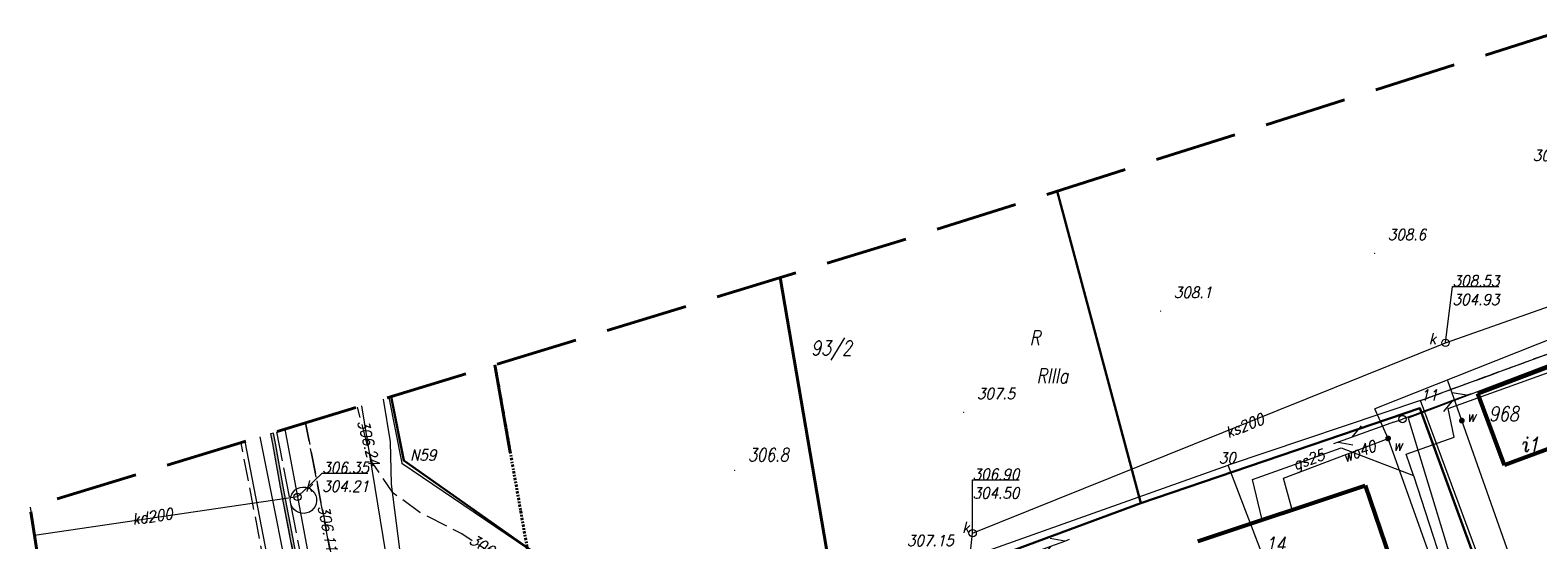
# Model space of a CAD drawing. Extents: x 779 to 3668, y -1329 to 9570.
# Tile 48 of 106: x 2208 to 2311, y -618 to -584. Entities that reach past the tile are written whole.
import ezdxf

# ---------------------------------------------------------------- set-up
doc = ezdxf.new("R2010")
doc.units = 0
for name, pattern in [('0.5_0.5', [1, 0.5, -0.5]), ('1.5_0.5', [2, 1.5, -0.5]), ('CIĄGłA', [0]), ('DGN Style 3', [7.83309, 5.595065, -2.238026]), ('DGN Style 4', [0.3202, 0.16, -0.08, 0.0002, -0.08]), ('mz2.0_0.5', [2.5, 2, -0.5])]:
    doc.linetypes.add(name, pattern=pattern)
for name, color, linetype, lineweight in [('203-punkt graniczny', 7, 'Continuous', 0), ('203-punkt graniczny-Atr103', 7, 'Continuous', 0), ('209-oznaczenie konturu klasyfikacyjnego', 7, 'Continuous', 0), ('210-oznaczenie konturu użytku gruntowego', 7, 'Continuous', 0), ('211-numer działki ewidencyjnej', 7, 'Continuous', 0), ('217-kontur klasyfikacyjny', 7, 'Continuous', 0), ('218-kontur użytku gruntowego', 7, 'Continuous', 0), ('219-działka ewidencyjna', 7, 'Continuous', 0), ('312-budynek ewidencyjny', 7, 'Continuous', 0), ('312-oznaczenie budynku ewidencyjnego', 7, 'Continuous', 0), ('312-oznaczenie budynku ewidencyjnego-Atr117', 7, 'Continuous', 0), ('_a_obiekty', 250, 'Continuous', 30), ('AGP1_HATCH', 7, 'Continuous', 5), ('chodnik (powierzchnia) - ob. projektowany', 7, 'Continuous', 0), ('ekran akustyczny (linia) - ob. projektowany', 7, 'Continuous', 0), ('jezdnia (powierzchnia)', 7, 'Continuous', 0), ('komora podziemna - przewód kanalizacyjny (powierzchnia)-SK', 7, 'Continuous', 0), ('MPZP', 7, 'Continuous', 0), ('odwodnienie liniowe (linia)-SK', 7, 'Continuous', 0), ('ogrodzenie trwałe (linia)', 7, 'Continuous', 0), ('przewód elektroenergetyczny (linia)-SEPOD', 7, 'Continuous', 0), ('przewód gazowy (linia)-SG', 7, 'Continuous', 0), ('przewód gazowy (linia)-SG-Atr1', 7, 'Continuous', 0), ('przewód kanalizacyjny (linia)-SK', 7, 'Continuous', 0), ('przewód kanalizacyjny (linia)-SK-Atr1', 7, 'Continuous', 0), ('przewód telekomunikacyjny (linia)-STPOW - symbol', 7, 'Continuous', 0), ('przewód wodociągowy (linia)-SW', 7, 'Continuous', 0), ('przewód wodociągowy (linia)-SW-Atr1', 7, 'Continuous', 0), ('punkt o określonej wysokości (sieć kanalizacyjna)-SK', 7, 'Continuous', 0), ('punkt o określonej wysokości (sieć kanalizacyjna)-SK - ob. w budowie', 7, 'Continuous', 0), ('punkt o określonej wysokości (sieć kanalizacyjna)-SK - ob. w budowie-Atr2', 7, 'Continuous', 0), ('punkt o określonej wysokości (sieć kanalizacyjna)-SK - ob. w budowie-Atr3', 7, 'Continuous', 0), ('punkt o określonej wysokości (sieć kanalizacyjna)-SK-Atr2', 7, 'Continuous', 0), ('punkt o określonej wysokości (sieć kanalizacyjna)-SK-Atr3', 7, 'Continuous', 0), ('punkt wysokościowy sztuczny', 7, 'Continuous', 0), ('punkt wysokościowy sztuczny-Atr2', 7, 'Continuous', 0), ('RTPW01', 253, 'Continuous', 0), ('studzienka okrągła - przewód kanalizacyjny (punkt)-SK', 7, 'Continuous', 0), ('studzienka okrągła - przewód kanalizacyjny (punkt)-SK-Atr17', 7, 'Continuous', 0), ('słup (punkt)', 7, 'Continuous', 0), ('właz okrągły - siec kanalizacyjna (punkt)-SK', 7, 'Continuous', 0), ('właz okrągły - siec kanalizacyjna (punkt)-SK-Atr17', 7, 'Continuous', 0), ('Zakres', 7, 'Continuous', 0), ('zasuwa - siec wodociągowa (punkt)-SW', 7, 'Continuous', 0), ('zasuwa - siec wodociągowa (punkt)-SW-Atr17', 7, 'Continuous', 0)]:
    doc.layers.add(name, color=color, linetype=linetype, lineweight=lineweight)
doc.styles.get("Standard").update_dxf_attribs({"font": 'arial.ttf'})
doc.styles.add('Style-ITALIC_1250', font='ITALIC_1250.shx')
doc.linetypes.add('902-500', pattern='A,3.75,[24,dgnlstyle-geo-mz.shx,S=0.002786,R=0,X=0,Y=0],3.75', length=7.5)

# ---------------------------------------------------------------- blocks, each defined once
blk = doc.blocks.new('203')
at = {"linetype": 'Continuous', "lineweight": -2, "ltscale": 10}
h = blk.add_hatch(color=0, dxfattribs=at)
edge = h.paths.add_edge_path()
edge.add_arc((0, 0), 0.45, 0, 360)
blk = doc.blocks.new('US25_2')
at = {"linetype": 'Continuous', "lineweight": -2, "ltscale": 10}
h = blk.add_hatch(color=0, dxfattribs=at)
edge = h.paths.add_edge_path()
edge.add_arc((0, 0), 2, 0, 360)
blk = doc.blocks.new('SM04')
at = {"color": 0, "linetype": 'Continuous', "lineweight": -2, "ltscale": 10}
blk.add_circle((0, 0), 2.5, dxfattribs=at)
blk = doc.blocks.new('PT01')
at = {"color": 0, "linetype": 'Continuous', "lineweight": 13, "ltscale": 10}
for p, q in [((6.5, 0), (0, 0)), ((6.5, 0), (16.5, 0)), ((16.5, 0), (26.5, 0)), ((26.5, 0), (36.5, 0)), ((36.5, 0), (27.84, -5)), ((36.5, 0), (46.5, 0)), ((46.5, 0), (37.84, 5)), ((46.5, 0), (50, 0))]:
    blk.add_line(p, q, dxfattribs=at)
blk = doc.blocks.new('PW01_1')
at = {"linetype": 'Continuous', "lineweight": 13, "ltscale": 10}
h = blk.add_hatch(color=0, dxfattribs=at)
edge = h.paths.add_edge_path()
edge.add_arc((0, 0), 0.45, 0, 360)
blk = doc.blocks.new('US15')
at = {"color": 0, "linetype": 'Continuous', "lineweight": -2, "ltscale": 10}
blk.add_circle((0, 0), 2.5, dxfattribs=at)
blk = doc.blocks.new('US22')
at = {"color": 0, "linetype": 'Continuous', "lineweight": -2, "ltscale": 10}
blk.add_circle((0, 0), 2.5, dxfattribs=at)
blk = doc.blocks.new('PW02')
at = {"linetype": 'Continuous', "lineweight": 13, "ltscale": 10}
h = blk.add_hatch(color=0, dxfattribs=at)
edge = h.paths.add_edge_path()
edge.add_arc((0, 0), 0.45, 0, 360)
blk = doc.blocks.new('RTPW01')
at = {"layer": 'RTPW01', "linetype": 'Continuous', "lineweight": 13, "true_color": 0x939598}
h = blk.add_hatch(color=252, dxfattribs=at)
edge = h.paths.add_edge_path()
edge.add_arc((0, 0), 0.045, 0, 360)
blk = doc.blocks.new('PZT MDCP podkład')
at = {"layer": '217-kontur klasyfikacyjny', "color": 8, "linetype": '1.5_0.5', "lineweight": 13, "flags": 128}
blk.add_lwpolyline([(2164.95, 147.39), (2178.73, 152.44)], dxfattribs=at)
at = {"layer": '218-kontur użytku gruntowego', "color": 8, "linetype": '0.5_0.5', "lineweight": 13, "flags": 128}
for points in [[(2164.95, 147.39), (2178.73, 152.44)], [(2178.73, 152.44), (2164.95, 147.39)]]:
    blk.add_lwpolyline(points, dxfattribs=at)
at = {"layer": '219-działka ewidencyjna', "color": 8, "linetype": 'Continuous', "lineweight": 13, "flags": 128}
for points in [[(2164.95, 147.39), (2178.73, 152.44)], [(2092.83, 147.03), (2096.67, 123.56)], [(2094.7, 147.61), (2095.59, 143.13)], [(2164.95, 147.39), (2151.85, 142.99)], [(2171.57, 129.54), (2164.95, 147.39)], [(2095.59, 143.13), (2104.81, 136.91)], [(2135.2, 137.09), (2151.85, 142.99)], [(2161.49, 117.81), (2151.85, 142.99)]]:
    blk.add_lwpolyline(points, dxfattribs=at)
at = {"layer": '312-budynek ewidencyjny', "color": 8, "linetype": 'Continuous', "lineweight": 53, "flags": 128}
for points in [[(2168.85, 147.88), (2175.43, 150.36)], [(2170.67, 142.99), (2168.85, 147.88)], [(2173.97, 144.22), (2170.67, 142.99)], [(2149.79, 137.83), (2161.17, 141.62)], [(2161.17, 141.62), (2163.21, 135.63)]]:
    blk.add_lwpolyline(points, dxfattribs=at)
at = {"layer": 'chodnik (powierzchnia) - ob. projektowany', "color": 8, "linetype": 'mz2.0_0.5', "lineweight": 13, "flags": 128}
blk.add_lwpolyline([(2087.05, 145.27), (2087.05, 145.27), (2087.45, 143.21), (2091.01, 124.82), (2094.29, 107.74), (2095.82, 107.96), (2094.34, 115.65), (2092.47, 125.44), (2092.9, 125.47), (2092.89, 125.78), (2092.56, 127.53), (2090.14, 140.14), (2089.03, 145.87), (2089.03, 145.87)], dxfattribs=at)
at = {"layer": 'ekran akustyczny (linia) - ob. projektowany', "color": 8, "linetype": 'mz2.0_0.5', "lineweight": 13, "flags": 128}
blk.add_lwpolyline([(2086.64, 145.14), (2086.78, 144.46), (2087.31, 141.51), (2088.06, 137.6), (2088.83, 133.65), (2089.57, 129.72), (2090.37, 125.79), (2091.11, 121.86), (2091.89, 117.97), (2092.63, 114.03)], dxfattribs=at)
at = {"layer": 'jezdnia (powierzchnia)', "color": 8, "linetype": '1.5_0.5', "lineweight": 13, "flags": 128}
for points in [[(2089.03, 145.87), (2089.03, 145.87), (2090.14, 140.14), (2092.56, 127.53), (2092.89, 125.78), (2092.9, 125.47), (2094.87, 125.62), (2097.97, 125.98), (2100.27, 126.67), (2101.58, 127.63), (2102.88, 129.57), (2103.67, 131.81), (2103.74, 133.91), (2103.12, 135.25), (2101.58, 137.08), (2099.67, 138.32), (2096.82, 139.78), (2095, 141.1), (2093.54, 143.23), (2092.56, 146.95), (2092.56, 146.95)], [(2070.28, 140.14), (2073.7, 118.21), (2074.6, 113.61), (2077.11, 102.06), (2092.31, 104.77), (2090.67, 113.24), (2087.74, 128.45), (2084.64, 144.53)]]:
    blk.add_lwpolyline(points, dxfattribs=at)
at = {"layer": 'komora podziemna - przewód kanalizacyjny (powierzchnia)-SK', "color": 8, "linetype": 'Continuous', "lineweight": 13, "flags": 128}
blk.add_lwpolyline([(2088.05, 140.3), (2088, 140.48), (2087.99, 140.67), (2088.03, 140.85), (2088.09, 141.03), (2088.2, 141.18), (2088.33, 141.32), (2088.49, 141.42), (2088.66, 141.48), (2088.85, 141.51), (2089.04, 141.5), (2089.22, 141.45), (2089.38, 141.36), (2089.53, 141.24), (2089.64, 141.1), (2089.73, 140.93), (2089.77, 140.75), (2089.78, 140.56), (2089.75, 140.38), (2089.68, 140.2), (2089.58, 140.05), (2089.45, 139.91), (2089.29, 139.81), (2089.11, 139.75), (2088.93, 139.72), (2088.74, 139.73), (2088.56, 139.78), (2088.4, 139.87), (2088.25, 139.99), (2088.13, 140.13), (2088.05, 140.3)], close=True, dxfattribs=at)
at = {"layer": 'MPZP', "color": 8, "linetype": 'Continuous', "lineweight": 40}
blk.add_line((2125.1, 133.75), (2121.35, 155.76), dxfattribs=at)
at = {"layer": 'MPZP', "color": 8, "linetype": 'DGN Style 4', "lineweight": 40}
blk.add_line((2105.95, 127.03), (2101.92, 149.81), dxfattribs=at)
at = {"layer": 'odwodnienie liniowe (linia)-SK', "color": 8, "linetype": 'Continuous', "lineweight": 13}
blk.add_line((2084.89, 144.61), (2087.94, 128.81), dxfattribs=at)
at = {"layer": 'ogrodzenie trwałe (linia)', "color": 8, "linetype": '902-500', "lineweight": 30, "flags": 128}
for points in [[(2140.2, 161.64), (2145.9, 140.41)], [(2102.09, 125), (2105.84, 129.79), (2104.81, 136.92), (2095.71, 143.31), (2094.85, 147.65)], [(2201.03, 25.94), (2203.1, 26.23), (2196.53, 52.66), (2189.22, 78.33), (2185.03, 90.14), (2181.25, 101), (2180.72, 103.66), (2164.91, 146.87), (2145.9, 140.41), (2135.54, 136.58), (2142.95, 119.69), (2154.07, 91.53), (2156.86, 82.93), (2163.33, 62.14), (2173.08, 21.42), (2181.19, 20.28), (2186.81, 20.1), (2192.94, 20.71), (2195.04, 22.78), (2196.64, 25.27), (2198.21, 25.55)]]:
    blk.add_lwpolyline(points, dxfattribs=at)
at = {"layer": 'przewód elektroenergetyczny (linia)-SEPOD', "color": 8, "linetype": 'Continuous', "lineweight": 13, "flags": 128}
for points in [[(2181.75, 152.9), (2164.1, 146.2), (2166.79, 137.4), (2172.12, 123.36), (2181.83, 100.62)], [(2085.91, 144.92), (2088.43, 132.33), (2093.56, 108.19), (2094.67, 103.1), (2076.74, 99.55)]]:
    blk.add_lwpolyline(points, dxfattribs=at)
at = {"layer": 'przewód gazowy (linia)-SG', "color": 8, "linetype": 'Continuous', "lineweight": 13, "flags": 128}
for points in [[(2164.47, 142.29), (2163.98, 143.76), (2167.23, 144.91), (2166.84, 146.85), (2176.37, 150.28)], [(2094.32, 147.49), (2094.8, 144.59), (2094.85, 141.72), (2095.66, 135.51), (2096.06, 132.89), (2096.24, 124.58), (2096.9, 117.08), (2097.42, 113.85), (2098.82, 106.91)], [(2154.17, 139.29), (2153.5, 142.03), (2159.55, 144.18), (2164.47, 142.29)], [(2164.47, 142.29), (2167.4, 133.28), (2175.31, 112.52), (2168.09, 109.77), (2167.06, 107.03)]]:
    blk.add_lwpolyline(points, dxfattribs=at)
at = {"layer": 'przewód kanalizacyjny (linia)-SK', "color": 8, "linetype": 'Continuous', "lineweight": 13, "flags": 128}
for points in [[(2134.06, 134.76), (2134.45, 138.38), (2166.65, 151.32), (2180.56, 156.22)], [(2087.61, 145.44), (2088.48, 140.84)], [(2088.48, 140.84), (2070.58, 138.21)], [(2088.48, 140.84), (2090.75, 128.66)]]:
    blk.add_lwpolyline(points, dxfattribs=at)
at = {"layer": 'przewód wodociągowy (linia)-SW', "color": 8, "linetype": 'Continuous', "lineweight": 13, "flags": 128}
for points in [[(2181.18, 154.49), (2161.84, 146.83)], [(2212.55, 42.08), (2213.29, 42.31), (2209.44, 56.19), (2197.43, 57.46), (2187.83, 88.5), (2176.96, 120.06), (2167.76, 146.03), (2166.8, 148.74)], [(2167.86, 106.1), (2175.5, 109.07), (2162.74, 144.82), (2161.84, 146.83)], [(2156.21, 139.97), (2155.62, 142.12), (2162.74, 144.82)]]:
    blk.add_lwpolyline(points, dxfattribs=at)
at = {"layer": 'punkt o określonej wysokości (sieć kanalizacyjna)-SK - ob. w budowie-Atr2', "color": 8, "lineweight": 13, "flags": 128}
blk.add_lwpolyline([(2088.48, 140.84), (2090.16, 142.46), (2093.27, 142.46)], dxfattribs=at)
at = {"layer": 'punkt o określonej wysokości (sieć kanalizacyjna)-SK-Atr2', "color": 8, "lineweight": 13, "flags": 128}
for points in [[(2166.65, 151.32), (2167.13, 155.16), (2170.27, 155.16)], [(2134.45, 138.38), (2134.45, 142), (2137.61, 142)]]:
    blk.add_lwpolyline(points, dxfattribs=at)
at = {"layer": 'Zakres', "color": 8, "linetype": 'DGN Style 3', "lineweight": 40, "flags": 128}
blk.add_lwpolyline([(2174.7, 172.59), (2130.25, 158.48), (2070.28, 140.14), (2076.28, 101.68), (2103.09, -22.49), (2224.44, 10.67), (2208.44, 67.16), (2203.28, 85.81), (2188.23, 134.81), (2174.7, 172.59)], close=True, dxfattribs=at)
at = {"layer": '203-punkt graniczny', "color": 8, "linetype": 'Continuous', "lineweight": 13, "xscale": 0.1, "yscale": 0.1, "zscale": 0.1}
for p in [(2164.95, 147.39), (2095.59, 143.13), (2151.85, 142.99)]:
    blk.add_blockref('203', p, dxfattribs=at)
at = {"layer": 'przewód telekomunikacyjny (linia)-STPOW - symbol', "color": 8, "linetype": 'Continuous', "lineweight": 13}
for p, xscale, yscale, zscale, rotation in [((2163.72, 146.14), 0.1, 0.1, 0.1, 20.378), ((2163.72, 146.14), 0.09999999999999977, 0.09999999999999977, 0.09999999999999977, 199.849), ((2136.35, 136.26), 0.1, 0.1, 0.1, 19.849)]:
    blk.add_blockref('PT01', p, dxfattribs=dict(at, xscale=xscale, yscale=yscale, zscale=zscale, rotation=rotation))
at = {"layer": 'punkt o określonej wysokości (sieć kanalizacyjna)-SK', "color": 8, "linetype": 'Continuous', "lineweight": 13, "xscale": 0.1, "yscale": 0.1, "zscale": 0.1}
for p in [(2166.65, 151.32), (2134.45, 138.38)]:
    blk.add_blockref('PW01_1', p, dxfattribs=at)
at = {"layer": 'punkt o określonej wysokości (sieć kanalizacyjna)-SK - ob. w budowie', "color": 8, "linetype": 'Continuous', "lineweight": 13, "xscale": 0.1, "yscale": 0.1, "zscale": 0.1}
blk.add_blockref('PW01_1', (2088.48, 140.84), dxfattribs=at)
at = {"layer": 'punkt wysokościowy sztuczny', "color": 8, "linetype": 'Continuous', "lineweight": 13, "xscale": 0.1, "yscale": 0.1, "zscale": 0.1}
for p in [(2093.54, 143.23), (2090.14, 140.14)]:
    blk.add_blockref('PW02', p, dxfattribs=at)
at = {"layer": 'RTPW01', "color": 8, "linetype": 'Continuous', "lineweight": 13}
for p in [(2161.82, 157.41), (2147.25, 153.48), (2133.84, 146.59), (2118.25, 142.65)]:
    blk.add_blockref('RTPW01', p, dxfattribs=at)
at = {"layer": 'studzienka okrągła - przewód kanalizacyjny (punkt)-SK', "color": 8, "linetype": 'Continuous', "lineweight": 13, "xscale": 0.1, "yscale": 0.1, "zscale": 0.1}
for p in [(2166.65, 151.32), (2134.45, 138.38)]:
    blk.add_blockref('US15', p, dxfattribs=at)
at = {"layer": 'słup (punkt)', "color": 8, "linetype": 'Continuous', "lineweight": 13, "xscale": 0.1, "yscale": 0.1, "zscale": 0.1}
blk.add_blockref('SM04', (2163.72, 146.14), dxfattribs=at)
at = {"layer": 'właz okrągły - siec kanalizacyjna (punkt)-SK', "color": 8, "linetype": 'Continuous', "lineweight": 13, "xscale": 0.1, "yscale": 0.1, "zscale": 0.1}
blk.add_blockref('US22', (2088.48, 140.84), dxfattribs=at)
at = {"layer": 'zasuwa - siec wodociągowa (punkt)-SW', "color": 8, "linetype": 'Continuous', "lineweight": 13, "xscale": 0.1, "yscale": 0.1, "zscale": 0.1}
for p, rotation in [((2167.76, 146.03), 26.814), ((2162.74, 144.82), 15.12800000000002)]:
    blk.add_blockref('US25_2', p, dxfattribs=dict(at, rotation=rotation))
at = {"layer": '203-punkt graniczny-Atr103', "color": 8, "lineweight": 13, "char_height": 0.75, "attachment_point": 7, "line_spacing_factor": 0.6}
for s, insert in [('\\FITALIC_1250;\\H1x;\\W0.9;11', (2164.95, 147.39)), ('\\FITALIC_1250;\\H1x;\\W0.9;11', (2164.95, 147.39)), ('\\FITALIC_1250;\\H1x;\\W0.9;N59', (2096.14, 143.31)), ('\\FITALIC_1250;\\H1x;\\W0.9;30', (2151.21, 143.12))]:
    blk.add_mtext(s, dxfattribs=dict(at, insert=insert))
at = {"layer": '209-oznaczenie konturu klasyfikacyjnego', "color": 8, "linetype": 'Continuous', "lineweight": 13, "insert": (2138.79, 148.58), "char_height": 1, "attachment_point": 7, "line_spacing_factor": 0.6}
blk.add_mtext('\\FITALIC_1250;\\H1x;\\W0.79;RIIIa', dxfattribs=at)
at = {"layer": '210-oznaczenie konturu użytku gruntowego', "color": 8, "linetype": 'Continuous', "lineweight": 13, "insert": (2138.33, 151.16), "char_height": 1, "attachment_point": 7, "line_spacing_factor": 0.6}
blk.add_mtext('\\FITALIC_1250;\\H1x;\\W0.79;R', dxfattribs=at)
at = {"layer": '211-numer działki ewidencyjnej', "color": 8, "linetype": 'Continuous', "lineweight": 13, "insert": (2123.45, 151.47), "char_height": 1, "attachment_point": 1, "line_spacing_factor": 0.6}
blk.add_mtext('\\FITALIC_1250;\\H1x;\\W0.79;93/2', dxfattribs=at)
at = {"layer": '312-oznaczenie budynku ewidencyjnego', "color": 8, "linetype": 'Continuous', "lineweight": 13, "char_height": 1, "attachment_point": 7, "line_spacing_factor": 0.6}
for s, insert in [('\\FITALIC_1250;\\H1x;\\W0.79;968', (2169.61, 146)), ('\\FITALIC_1250;\\H1x;\\W0.79;14', (2154.39, 137.12))]:
    blk.add_mtext(s, dxfattribs=dict(at, insert=insert))
at = {"layer": '312-oznaczenie budynku ewidencyjnego-Atr117', "color": 8, "lineweight": 13, "insert": (2171.88, 143.92), "char_height": 1, "attachment_point": 7, "line_spacing_factor": 0.6}
blk.add_mtext('\\FITALIC_1250;\\H1x;\\W0.9;i1', dxfattribs=at)
at = {"layer": 'przewód gazowy (linia)-SG-Atr1', "color": 8, "lineweight": 13, "insert": (2156.33, 142.9), "char_height": 0.75, "attachment_point": 4, "rotation": 19.45, "line_spacing_factor": 0.6}
blk.add_mtext('\\FITALIC_1250;\\H1x;\\W0.9;gs25', dxfattribs=at)
at = {"layer": 'przewód kanalizacyjny (linia)-SK-Atr1', "color": 8, "lineweight": 13, "char_height": 0.75, "line_spacing_factor": 0.6}
for s, insert, attachment_point, rotation in [('\\FITALIC_1250;\\H1x;\\W0.9;ks200', (2151.71, 145.18), 4, 21.893), ('\\FITALIC_1250;\\H1x;\\W0.9;kd200', (2077.28, 138.94), 7, 8.354)]:
    blk.add_mtext(s, dxfattribs=dict(at, insert=insert, attachment_point=attachment_point, rotation=rotation))
at = {"layer": 'przewód wodociągowy (linia)-SW-Atr1', "color": 8, "lineweight": 13, "insert": (2159.67, 143.52), "char_height": 0.75, "attachment_point": 4, "rotation": 20.765, "line_spacing_factor": 0.6}
blk.add_mtext('\\FITALIC_1250;\\H1x;\\W0.9;wo40', dxfattribs=at)
at = {"layer": 'punkt o określonej wysokości (sieć kanalizacyjna)-SK - ob. w budowie-Atr2', "color": 8, "lineweight": 13, "insert": (2090.16, 142.46), "char_height": 0.75, "attachment_point": 7, "line_spacing_factor": 0.6}
blk.add_mtext('\\FITALIC_1250;\\H1x;\\W0.9;306.35', dxfattribs=at)
at = {"layer": 'punkt o określonej wysokości (sieć kanalizacyjna)-SK - ob. w budowie-Atr3', "color": 8, "lineweight": 13, "insert": (2090.16, 141.19), "char_height": 0.75, "attachment_point": 7, "line_spacing_factor": 0.6}
blk.add_mtext('\\FITALIC_1250;\\H1x;\\W0.9;304.21', dxfattribs=at)
at = {"layer": 'punkt o określonej wysokości (sieć kanalizacyjna)-SK-Atr2', "color": 8, "lineweight": 13, "char_height": 0.75, "attachment_point": 7, "line_spacing_factor": 0.6}
for s, insert in [('\\FITALIC_1250;\\H1x;\\W0.9;308.53', (2167.13, 155.16)), ('\\FITALIC_1250;\\H1x;\\W0.9;306.90', (2134.45, 142)), ('\\FITALIC_1250;\\H1x;\\W0.9;307.15', (2129.98, 137.5))]:
    blk.add_mtext(s, dxfattribs=dict(at, insert=insert))
at = {"layer": 'punkt o określonej wysokości (sieć kanalizacyjna)-SK-Atr3', "color": 8, "lineweight": 13, "char_height": 0.75, "attachment_point": 7, "line_spacing_factor": 0.6}
for s, insert in [('\\FITALIC_1250;\\H1x;\\W0.9;304.93', (2167.13, 153.89)), ('\\FITALIC_1250;\\H1x;\\W0.9;304.50', (2134.45, 140.73))]:
    blk.add_mtext(s, dxfattribs=dict(at, insert=insert))
at = {"layer": 'punkt wysokościowy sztuczny-Atr2', "color": 8, "lineweight": 13, "char_height": 0.75, "attachment_point": 7, "line_spacing_factor": 0.6}
for s, insert, rotation in [('\\FITALIC_1250;\\H1x;\\W0.9;306.24', (2092.55, 145.97), 284.723), ('\\FITALIC_1250;\\H1x;\\W0.9;306.11', (2089.87, 140.19), 280.967), ('\\FITALIC_1250;\\H1x;\\W0.9;306.10', (2100.11, 137.73), 327.008)]:
    blk.add_mtext(s, dxfattribs=dict(at, insert=insert, rotation=rotation))
at = {"layer": 'RTPW01', "color": 8, "linetype": 'Continuous', "lineweight": 13, "style": 'Style-ITALIC_1250', "width": 0.9}
for s, p in [('309.0', (2172.59, 163.69)), ('308.6', (2162.72, 158.31)), ('308.1', (2148.15, 154.38)), ('307.5', (2134.74, 147.49))]:
    blk.add_text(s, height=0.75, dxfattribs=at).set_placement(p)
at = {"layer": 'RTPW01', "color": 8, "linetype": 'Continuous', "lineweight": 13, "insert": (2119.15, 143.25), "char_height": 0.9, "attachment_point": 7, "line_spacing_factor": 3.933333, "style": 'Style-ITALIC_1250'}
blk.add_mtext('\\H1x;\\W0.8;306.8\\P', dxfattribs=at)
at = {"layer": 'studzienka okrągła - przewód kanalizacyjny (punkt)-SK-Atr17', "color": 8, "lineweight": 13, "char_height": 0.75, "attachment_point": 7, "line_spacing_factor": 0.6}
for insert in [(2165.5, 151.24), (2133.73, 138.39)]:
    blk.add_mtext('\\FITALIC_1250;\\H1x;\\W0.9;k', dxfattribs=dict(at, insert=insert))
at = {"layer": 'właz okrągły - siec kanalizacyjna (punkt)-SK-Atr17', "color": 8, "lineweight": 13, "insert": (2089, 141.2), "char_height": 0.75, "attachment_point": 7, "line_spacing_factor": 0.6}
blk.add_mtext('\\FITALIC_1250;\\H1x;\\W0.9;k', dxfattribs=at)
at = {"layer": 'zasuwa - siec wodociągowa (punkt)-SW-Atr17', "color": 8, "lineweight": 13, "char_height": 0.75, "attachment_point": 7, "line_spacing_factor": 0.6}
for insert in [(2168.08, 145.95), (2163.07, 143.97)]:
    blk.add_mtext('\\FITALIC_1250;\\H1x;\\W0.9;w', dxfattribs=dict(at, insert=insert))

msp = doc.modelspace()

# ---------------------------------------------------------------- hatches: boundary and pattern name
at = {"layer": 'AGP1_HATCH', "true_color": 0xf8991e, "transparency": 33554579}
h = msp.add_hatch(color=30, dxfattribs=at)
h.dxf.hatch_style = 1
h.paths.add_polyline_path([(2230.681, -642.175), (2230.878, -642.138), (2230.137, -638.197), (2229.357, -634.307), (2228.617, -630.377), (2227.817, -626.447), (2227.077, -622.518), (2226.307, -618.567), (2225.558, -614.659), (2225.028, -611.709), (2224.896, -611.022), (2224.699, -611.06), (2224.831, -611.745), (2225.361, -614.695), (2226.111, -618.605), (2226.881, -622.555), (2227.621, -626.485), (2228.421, -630.415), (2229.161, -634.345), (2229.941, -638.235)])

# ---------------------------------------------------------------- linework, layer by layer
at = {"color": 18, "linetype": 'CIĄGłA', "lineweight": 5, "true_color": 0x000000}
msp.add_lwpolyline([(2230.681, -642.175), (2230.878, -642.138), (2230.137, -638.197), (2229.357, -634.307), (2228.617, -630.377), (2227.817, -626.447), (2227.077, -622.518), (2226.307, -618.567), (2225.558, -614.659), (2225.028, -611.709), (2224.896, -611.022), (2224.699, -611.06), (2224.831, -611.745), (2225.361, -614.695), (2226.111, -618.605), (2226.881, -622.555), (2227.621, -626.485), (2228.421, -630.415), (2229.161, -634.345), (2229.941, -638.235)], close=True, dxfattribs=at)
at = {"layer": 'MPZP', "color": 202, "linetype": 'DGN Style 4', "lineweight": 40, "ltscale": 50, "true_color": 0x8a2be2, "flags": 128}
msp.add_lwpolyline([(2272.468, -770.135), (2265.631, -746.205), (2265.201, -743.692), (2264.842, -741.593), (2264.155, -737.584), (2262.773, -729.509), (2261.476, -721.926), (2260.857, -718.31), (2259.531, -711.296), (2259.01, -708.543), (2257.981, -703.098), (2257.262, -699.295), (2256.692, -696.282), (2255.534, -690.154), (2254.907, -686.837), (2253.749, -680.711), (2252.658, -674.942), (2251.77, -670.245), (2250.965, -665.983), (2250.186, -661.862), (2249.331, -657.34), (2247.444, -647.358), (2245.674, -637.995), (2243.707, -627.481), (2242.905, -622.955), (2239.973, -606.388)], dxfattribs=at)

# ---------------------------------------------------------------- block references
at = {"layer": '_a_obiekty', "color": 18, "linetype": 'CIĄGłA', "lineweight": 5, "true_color": 0x000000}
msp.add_blockref('PZT MDCP podkład', (138.055, -756.202), dxfattribs=at)

doc.saveas('drawing.dxf')
